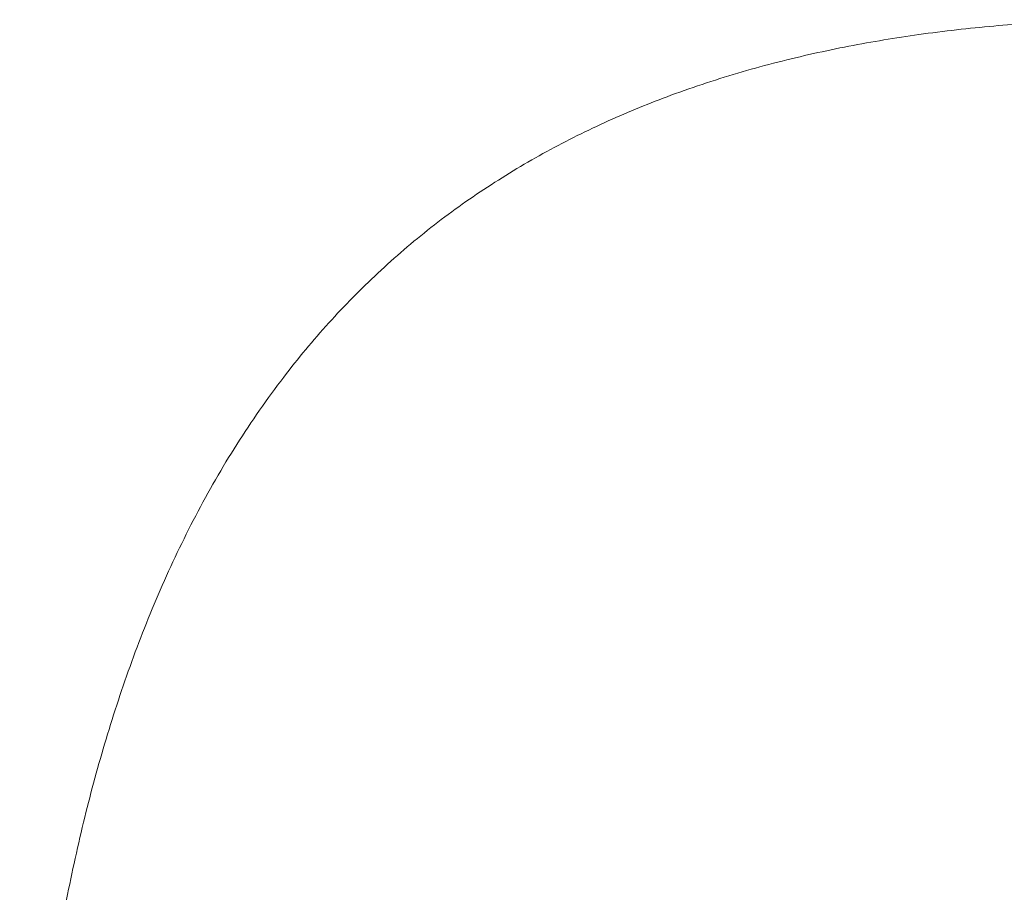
# Model space of a CAD drawing. Header units: millimetres. Extents: x 8 to 701, y 12 to 648.
# Tile 96 of 205: x 395.88 to 403.48, y 266.19 to 272.93. Entities that reach past the tile are written whole.
import ezdxf

# ---------------------------------------------------------------- set-up
doc = ezdxf.new("R2010")
doc.units = ezdxf.units.MM

msp = doc.modelspace()

# ---------------------------------------------------------------- linework, layer by layer
at = {"color": 252, "linetype": 'Continuous', "lineweight": 0}
msp.add_open_spline([(395.8825, 263.2651), (395.8913, 263.3865), (395.9092, 263.632), (395.9419, 264.0036), (395.9801, 264.3825), (396.0248, 264.7682), (396.0732, 265.1313), (396.1242, 265.4704), (396.1766, 265.7845), (396.2353, 266.1007), (396.3009, 266.4184), (396.3729, 266.7312), (396.4514, 267.0385), (396.5366, 267.3397), (396.6301, 267.6399), (396.7324, 267.9383), (396.844, 268.2343), (396.9652, 268.5271), (397.0965, 268.816), (397.2384, 269.1001), (397.3913, 269.3785), (397.5554, 269.6503), (397.7309, 269.9147), (397.9088, 270.1586), (398.0874, 270.3825), (398.265, 270.5873), (398.4508, 270.7841), (398.6443, 270.9726), (398.8453, 271.1525), (399.0534, 271.3233), (399.2681, 271.4845), (399.4891, 271.636), (399.7155, 271.7777), (399.9467, 271.9098), (400.1819, 272.0323), (400.4205, 272.1453), (400.6618, 272.2489), (400.9148, 272.3472), (401.179, 272.4393), (401.4541, 272.5243), (401.7292, 272.5993), (402.0036, 272.6649), (402.2766, 272.7217), (402.5476, 272.7702), (402.8247, 272.8125), (403.1071, 272.8483), (403.394, 272.8776), (403.676, 272.8996), (403.9523, 272.9155), (404.1347, 272.9222), (404.2248, 272.9254)], degree=3, knots=[0, 0, 0, 0, 0.024843, 0.050237, 0.076196, 0.102704, 0.129725, 0.151292, 0.173137, 0.195238, 0.217572, 0.240123, 0.261663, 0.283365, 0.305211, 0.327184, 0.349273, 0.371459, 0.393722, 0.416042, 0.438409, 0.460809, 0.483222, 0.505629, 0.524818, 0.543984, 0.563119, 0.58221, 0.601244, 0.620211, 0.639099, 0.657901, 0.67661, 0.695215, 0.713705, 0.732065, 0.750281, 0.768348, 0.788398, 0.808238, 0.827848, 0.847211, 0.866319, 0.88516, 0.903716, 0.923777, 0.943452, 0.962728, 0.981584, 1, 1, 1, 1], dxfattribs=at)

doc.saveas('drawing.dxf')
